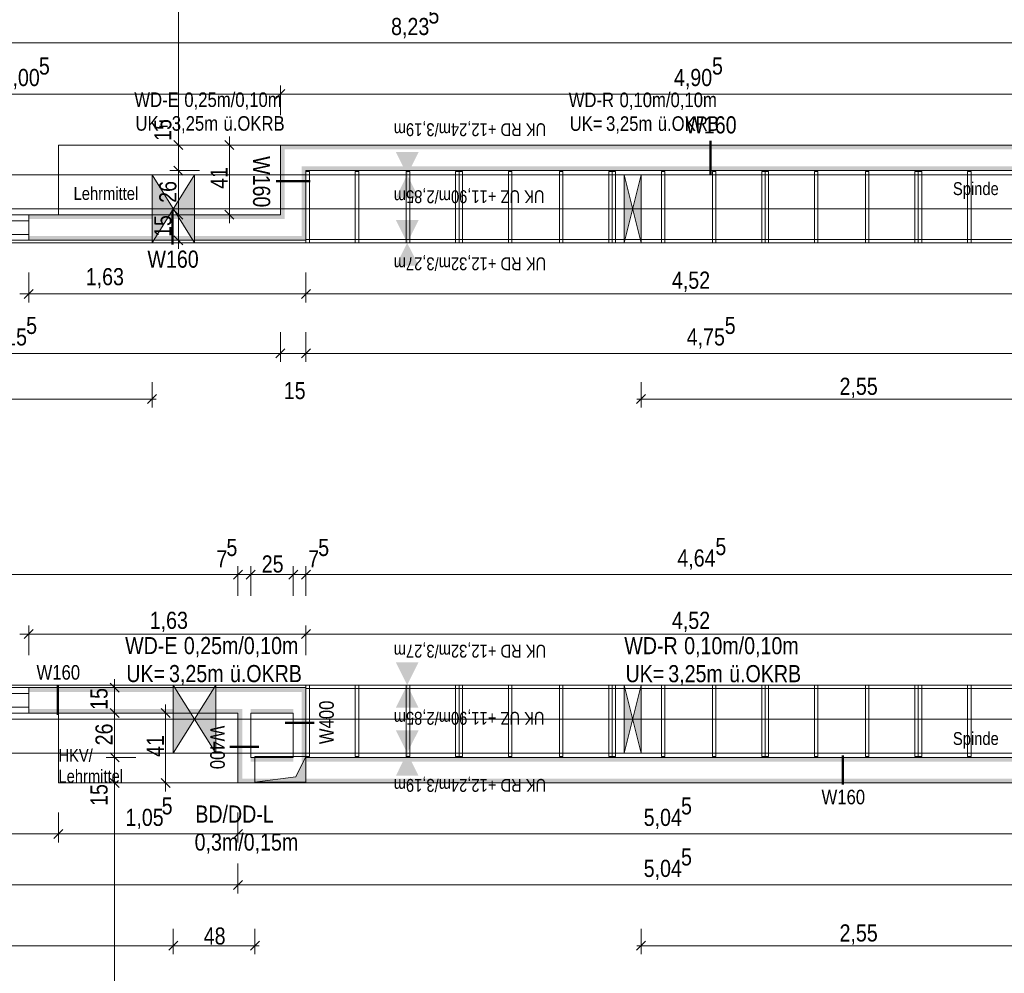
# Model space of a CAD drawing. Extents: x -620 to 300, y 62 to 1112.
# Tile 113 of 226: x -254 to -138, y 520 to 632. Entities that reach past the tile are written whole.
import ezdxf
from ezdxf.lldxf.tags import DXFTag

# ---------------------------------------------------------------- set-up
doc = ezdxf.new("R2010")
doc.units = 0
doc.layers.get('0').update_dxf_attribs({"lineweight": 13})
for name, color, linetype, lineweight, true_color in [('00 -Bauelemente -Gipskarton', 7, 'Continuous', 9, 0xff7fe6), ('30 -34 Innenwände- 11 Durchbruch', 4, 'Continuous', 9, 0x00ffff), ('30 -34 Innenwände- 2 nichttragend', 7, 'Continuous', 18, 0xff7fe6), ('30 -34 Innenwände- 4 Türen_Fenster', 9, 'Continuous', 15, 0x808080), ('30 -35 Decken- 1 Konstruktion-Träger- Stahlbeton', 7, 'Continuous', 13, 0x33aa00), ('30 -35 Decken- 11 Durchbruch', 5, 'Continuous', 15, 0x0000ff), ('60- 61 allgemeine Ausstattung- 1 Möbel', 9, 'Continuous', 9, 0x808080), ('70 -72 Beschriftung- 1 Beschriftung allgemein', 7, 'Continuous', 9, 0xff6633), ('70 -76 Bemaßung- 2 Allgemein', 9, 'Continuous', 5, 0x808080)]:
    doc.layers.add(name, color=color, linetype=linetype, lineweight=lineweight, true_color=true_color)
doc.layers.add('70 -71 Achsen- 1 Gebäudeachsen', color=7, linetype='STRICHPUNKT2-A06CPVSFL0', lineweight=18)
doc.layers.add('70 -75 Raumstempel- 3 Wandstempel', color=7, linetype='Continuous', lineweight=50)
doc.styles.get("Standard").update_dxf_attribs({"font": 'ARIALN.TTF'})
tags = doc.linetypes.add('grob-A06CPVSAL0', pattern=[14, 3, -8, 3]).pattern_tags.tags
tags[8:9] = [DXFTag(74, 4), DXFTag(75, 0), DXFTag(340, '0'), DXFTag(46, 0.0), DXFTag(50, 0.0), DXFTag(44, 0.0), DXFTag(45, 0.0)]
tags[6:7] = [DXFTag(74, 4), DXFTag(75, 0), DXFTag(340, '0'), DXFTag(46, 0.0), DXFTag(50, 0.0), DXFTag(44, 0.0), DXFTag(45, 0.0)]
tags[4:5] = [DXFTag(74, 4), DXFTag(75, 0), DXFTag(340, '0'), DXFTag(46, 0.0), DXFTag(50, 0.0), DXFTag(44, 0.0), DXFTag(45, 0.0)]
tags = doc.linetypes.add('STRICHPUNKT2-A06CPVSFL0', pattern=[12.7, 6.35, -3.175, 0, -3.175]).pattern_tags.tags
tags[10:11] = [DXFTag(74, 4), DXFTag(75, 0), DXFTag(340, '0'), DXFTag(46, 0.0), DXFTag(50, 0.0), DXFTag(44, 0.0), DXFTag(45, 0.0)]
tags[8:9] = [DXFTag(74, 4), DXFTag(75, 0), DXFTag(340, '0'), DXFTag(46, 0.0), DXFTag(50, 0.0), DXFTag(44, 0.0), DXFTag(45, 0.0)]
tags[6:7] = [DXFTag(74, 4), DXFTag(75, 0), DXFTag(340, '0'), DXFTag(46, 0.0), DXFTag(50, 0.0), DXFTag(44, 0.0), DXFTag(45, 0.0)]
tags[4:5] = [DXFTag(74, 4), DXFTag(75, 0), DXFTag(340, '0'), DXFTag(46, 0.0), DXFTag(50, 0.0), DXFTag(44, 0.0), DXFTag(45, 0.0)]

# ---------------------------------------------------------------- blocks, each defined once
blk = doc.blocks.new('Referenz-A06CPVSGL0')
at = {"layer": '00 -Bauelemente -Gipskarton', "color": 0, "linetype": 'Continuous', "lineweight": 0, "ltscale": 0.13}
for points in [[(-222.98, 616.95), (-222.98, 608.75), (-222.73, 616.7), (-222.73, 608.75)], [(-124.88, 616.95), (-222.98, 616.95), (-124.63, 616.7), (-222.73, 616.7)], [(-222.73, 616.7), (-222.73, 608.75), (-222.48, 616.45), (-222.48, 608.75)], [(-124.63, 616.7), (-222.73, 616.7), (-124.38, 616.45), (-222.48, 616.45)], [(-220.48, 614.45), (-220.48, 606.25), (-220.23, 614.2), (-220.23, 606)], [(-124.38, 614.45), (-220.48, 614.45), (-124.63, 614.2), (-220.23, 614.2)], [(-220.23, 614.2), (-220.23, 606), (-219.98, 613.95), (-219.98, 605.75)], [(-124.63, 614.2), (-220.23, 614.2), (-124.88, 613.95), (-219.98, 613.95)], [(-222.48, 608.5), (-222.48, 608.75), (-252.58, 608.5), (-252.58, 608.75)], [(-222.48, 608.25), (-222.48, 608.5), (-252.58, 608.25), (-252.58, 608.5)], [(-220.23, 606), (-220.48, 606.25), (-252.58, 606), (-252.58, 606.25)], [(-219.98, 605.75), (-220.23, 606), (-252.58, 605.75), (-252.58, 606)], [(-252.58, 552.9), (-220.23, 552.9), (-252.58, 553.15), (-219.98, 553.15)], [(-252.58, 552.65), (-220.48, 552.65), (-252.58, 552.9), (-220.23, 552.9)], [(-220.48, 552.65), (-220.48, 544.45), (-220.23, 552.9), (-220.23, 544.7)], [(-220.23, 552.9), (-220.23, 544.7), (-219.98, 553.15), (-219.98, 544.95)], [(-227.73, 550.4), (-227.48, 550.65), (-252.58, 550.4), (-252.58, 550.65)], [(-227.98, 550.15), (-227.73, 550.4), (-252.58, 550.15), (-252.58, 550.4)], [(-227.73, 542.2), (-227.73, 550.4), (-227.98, 541.95), (-227.98, 550.15)], [(-227.48, 542.45), (-227.48, 550.65), (-227.73, 542.2), (-227.73, 550.4)], [(-226.48, 550.4), (-221.48, 550.4), (-226.48, 550.65), (-221.48, 550.65)], [(-226.48, 550.15), (-221.48, 550.15), (-226.48, 550.4), (-221.48, 550.4)], [(-221.48, 544.7), (-221.48, 544.95), (-226.48, 544.7), (-226.48, 544.95)], [(-221.48, 544.45), (-221.48, 544.7), (-226.48, 544.45), (-226.48, 544.7)], [(-220.48, 544.45), (-126.58, 544.45), (-220.23, 544.7), (-126.83, 544.7)], [(-220.23, 544.7), (-126.83, 544.7), (-219.98, 544.95), (-127.08, 544.95)], [(-227.98, 541.95), (-127.08, 541.95), (-227.73, 542.2), (-126.83, 542.2)], [(-227.73, 542.2), (-126.83, 542.2), (-227.48, 542.45), (-126.58, 542.45)]]:
    blk.add_solid(points, dxfattribs=at)
at = {"layer": '30 -34 Innenwände- 11 Durchbruch', "color": 0, "linetype": 'Continuous', "ltscale": 0.13}
for p, q in [((-238.08, 613.45), (-233.08, 613.45)), ((-233.08, 613.45), (-238.08, 605.45)), ((-233.08, 605.45), (-238.08, 613.45)), ((-238.08, 605.45), (-238.08, 613.45)), ((-233.08, 605.45), (-233.08, 613.45)), ((-182.58, 613.45), (-180.58, 613.45)), ((-180.58, 613.45), (-182.58, 605.45)), ((-180.58, 605.45), (-182.58, 613.45)), ((-182.58, 605.45), (-182.58, 613.45)), ((-180.58, 605.45), (-180.58, 613.45)), ((-238.08, 605.45), (-233.08, 605.45)), ((-182.58, 605.45), (-180.58, 605.45)), ((-235.58, 553.45), (-230.58, 553.45)), ((-230.58, 553.45), (-235.58, 545.45)), ((-230.58, 545.45), (-235.58, 553.45)), ((-235.58, 545.45), (-235.58, 553.45)), ((-230.58, 545.45), (-230.58, 553.45)), ((-182.58, 553.45), (-180.58, 553.45)), ((-180.58, 553.45), (-182.58, 545.45)), ((-180.58, 545.45), (-182.58, 553.45)), ((-182.58, 545.45), (-182.58, 553.45)), ((-180.58, 545.45), (-180.58, 553.45)), ((-235.58, 545.45), (-230.58, 545.45)), ((-182.58, 545.45), (-180.58, 545.45))]:
    blk.add_line(p, q, dxfattribs=at)
for points in [[(-238.08, 605.45), (-238.08, 613.45), (-235.58, 609.45)], [(-233.08, 605.45), (-235.58, 609.45), (-233.08, 613.45)], [(-182.58, 605.45), (-182.58, 613.45), (-181.58, 609.45)], [(-180.58, 605.45), (-181.58, 609.45), (-180.58, 613.45)], [(-235.58, 545.45), (-235.58, 553.45), (-233.08, 549.45)], [(-230.58, 545.45), (-233.08, 549.45), (-230.58, 553.45)], [(-182.58, 545.45), (-182.58, 553.45), (-181.58, 549.45)], [(-180.58, 545.45), (-181.58, 549.45), (-180.58, 553.45)]]:
    blk.add_solid(points, dxfattribs=at)
at = {"layer": '30 -34 Innenwände- 2 nichttragend', "color": 0, "linetype": 'Continuous', "ltscale": 0.18}
for p, q in [((-222.98, 616.95), (-124.88, 616.95)), ((-222.98, 608.75), (-222.98, 616.95)), ((-219.98, 613.95), (-124.88, 613.95)), ((-219.98, 605.75), (-219.98, 613.95)), ((-252.58, 608.75), (-222.98, 608.75)), ((-252.58, 608.5), (-252.58, 608.75)), ((-252.58, 608.5), (-252.58, 608.75)), ((-252.58, 608.25), (-252.58, 608.5)), ((-252.58, 605.75), (-252.58, 608.5)), ((-252.58, 606.25), (-252.58, 608.25)), ((-252.58, 606), (-252.58, 606.25)), ((-252.58, 605.75), (-252.58, 606)), ((-252.58, 605.75), (-219.98, 605.75)), ((-219.98, 553.15), (-252.58, 553.15)), ((-252.58, 553.15), (-252.58, 550.4)), ((-252.58, 553.15), (-252.58, 552.9)), ((-252.58, 552.9), (-252.58, 552.65)), ((-252.58, 552.65), (-252.58, 550.65)), ((-219.98, 544.95), (-219.98, 553.15)), ((-252.58, 550.65), (-252.58, 550.4)), ((-252.58, 550.4), (-252.58, 550.15)), ((-252.58, 550.4), (-252.58, 550.15)), ((-227.98, 550.15), (-252.58, 550.15)), ((-227.98, 550.15), (-227.98, 541.95)), ((-221.48, 550.15), (-226.48, 550.15)), ((-226.48, 550.15), (-226.48, 544.95)), ((-221.48, 544.95), (-221.48, 550.15)), ((-221.48, 544.95), (-226.48, 544.95)), ((-127.08, 544.95), (-219.98, 544.95)), ((-127.08, 541.95), (-227.98, 541.95))]:
    blk.add_line(p, q, dxfattribs=at)
at = {"layer": '30 -34 Innenwände- 4 Türen_Fenster', "color": 0, "linetype": 'grob-A06CPVSAL0', "ltscale": 0.15}
for p, q in [((-286.58, 608.75), (-252.58, 608.75)), ((-286.58, 605.75), (-252.58, 605.75)), ((-252.58, 553.15), (-286.58, 553.15)), ((-252.58, 550.15), (-286.58, 550.15))]:
    blk.add_line(p, q, dxfattribs=at)
at = {"layer": '30 -34 Innenwände- 4 Türen_Fenster', "color": 0, "linetype": 'Continuous', "ltscale": 0.15}
for p, q in [((-267.18, 608.05), (-252.58, 608.05)), ((-252.58, 608.05), (-252.58, 606.45)), ((-252.58, 606.45), (-267.18, 606.45)), ((-267.18, 552.45), (-252.58, 552.45)), ((-252.58, 552.45), (-252.58, 550.85)), ((-252.58, 550.85), (-267.18, 550.85))]:
    blk.add_line(p, q, dxfattribs=at)
at = {"layer": '30 -35 Decken- 1 Konstruktion-Träger- Stahlbeton', "color": 0, "linetype": 'grob-A06CPVSAL0', "lineweight": -2, "ltscale": 0.13}
for p, q in [((-451.58, 613.45), (35.42, 613.45)), ((-451.58, 605.45), (35.42, 605.45)), ((35.42, 553.45), (-451.58, 553.45)), ((35.42, 545.45), (-451.58, 545.45))]:
    blk.add_line(p, q, dxfattribs=at)
at = {"layer": '30 -35 Decken- 11 Durchbruch', "color": 0, "linetype": 'Continuous', "ltscale": 0.15}
for p, q in [((-225.98, 542.05), (-225.98, 545.05)), ((-225.98, 545.05), (-219.98, 545.05)), ((-219.98, 545.05), (-221.18, 542.65)), ((-219.98, 542.05), (-219.98, 545.05)), ((-221.18, 542.65), (-225.98, 542.05)), ((-225.98, 542.05), (-219.98, 542.05))]:
    blk.add_line(p, q, dxfattribs=at)
blk.add_solid([(-219.98, 542.05), (-225.98, 542.05), (-219.98, 545.05), (-221.18, 542.65)], dxfattribs=at)
at = {"layer": '60- 61 allgemeine Ausstattung- 1 Möbel', "color": 0, "lineweight": 15}
for p, q in [((-249.08, 616.95), (-222.98, 616.95)), ((-249.08, 608.75), (-249.08, 616.95)), ((-222.98, 616.95), (-222.98, 608.75)), ((-222.98, 608.75), (-249.08, 608.75)), ((-249.08, 550.15), (-227.98, 550.15)), ((-249.08, 541.95), (-249.08, 550.15)), ((-227.98, 550.15), (-227.98, 541.95)), ((-227.98, 541.95), (-249.08, 541.95))]:
    blk.add_line(p, q, dxfattribs=at)
at = {"layer": '60- 61 allgemeine Ausstattung- 1 Möbel', "color": 0, "linetype": 'grob-A06CPVSAL0', "lineweight": 15, "ltscale": 0.15}
for p, q in [((-219.58, 613.85), (-219.98, 613.85)), ((-219.98, 613.85), (-219.98, 605.45)), ((-219.58, 605.45), (-219.58, 613.85)), ((-213.78, 613.85), (-214.18, 613.85)), ((-214.18, 613.85), (-214.18, 605.45)), ((-213.78, 605.45), (-213.78, 613.85)), ((-207.78, 613.85), (-208.18, 613.85)), ((-208.18, 613.85), (-208.18, 605.45)), ((-207.78, 605.45), (-207.78, 613.85)), ((-201.98, 613.85), (-202.38, 613.85)), ((-202.38, 613.85), (-202.38, 605.45)), ((-201.58, 613.85), (-201.98, 613.85)), ((-201.98, 613.85), (-201.98, 605.45)), ((-201.98, 605.45), (-201.98, 613.85)), ((-201.58, 605.45), (-201.58, 613.85)), ((-195.78, 613.85), (-196.18, 613.85)), ((-196.18, 613.85), (-196.18, 605.45)), ((-195.78, 605.45), (-195.78, 613.85)), ((-189.78, 613.85), (-190.18, 613.85)), ((-190.18, 613.85), (-190.18, 605.45)), ((-189.78, 605.45), (-189.78, 613.85)), ((-183.98, 613.85), (-184.38, 613.85)), ((-184.38, 613.85), (-184.38, 605.45)), ((-183.58, 613.85), (-183.98, 613.85)), ((-183.98, 613.85), (-183.98, 605.45)), ((-183.98, 605.45), (-183.98, 613.85)), ((-183.58, 605.45), (-183.58, 613.85)), ((-177.78, 613.85), (-178.18, 613.85)), ((-178.18, 613.85), (-178.18, 605.45)), ((-177.78, 605.45), (-177.78, 613.85)), ((-171.78, 613.85), (-172.18, 613.85)), ((-172.18, 613.85), (-172.18, 605.45)), ((-171.78, 605.45), (-171.78, 613.85)), ((-165.98, 613.85), (-166.38, 613.85)), ((-166.38, 613.85), (-166.38, 605.45)), ((-165.58, 613.85), (-165.98, 613.85)), ((-165.98, 613.85), (-165.98, 605.45)), ((-165.98, 605.45), (-165.98, 613.85)), ((-165.58, 605.45), (-165.58, 613.85)), ((-159.78, 613.85), (-160.18, 613.85)), ((-160.18, 613.85), (-160.18, 605.45)), ((-159.78, 605.45), (-159.78, 613.85)), ((-153.78, 613.85), (-154.18, 613.85)), ((-154.18, 613.85), (-154.18, 605.45)), ((-153.78, 605.45), (-153.78, 613.85)), ((-147.98, 613.85), (-148.38, 613.85)), ((-148.38, 613.85), (-148.38, 605.45)), ((-147.98, 605.45), (-147.98, 613.85)), ((-147.58, 613.85), (-147.98, 613.85)), ((-147.98, 613.85), (-147.98, 605.45)), ((-147.58, 605.45), (-147.58, 613.85)), ((-141.78, 613.85), (-142.18, 613.85)), ((-142.18, 613.85), (-142.18, 605.45)), ((-141.78, 605.45), (-141.78, 613.85)), ((-219.98, 605.85), (-219.98, 605.45)), ((-129.98, 605.85), (-219.98, 605.85)), ((-219.98, 605.45), (-219.58, 605.45)), ((-219.98, 605.45), (-129.98, 605.45)), ((-214.18, 605.45), (-213.78, 605.45)), ((-208.18, 605.45), (-207.78, 605.45)), ((-202.38, 605.45), (-201.98, 605.45)), ((-201.98, 605.45), (-201.58, 605.45)), ((-196.18, 605.45), (-195.78, 605.45)), ((-190.18, 605.45), (-189.78, 605.45)), ((-184.38, 605.45), (-183.98, 605.45)), ((-183.98, 605.45), (-183.58, 605.45)), ((-178.18, 605.45), (-177.78, 605.45)), ((-172.18, 605.45), (-171.78, 605.45)), ((-166.38, 605.45), (-165.98, 605.45)), ((-165.98, 605.45), (-165.58, 605.45)), ((-160.18, 605.45), (-159.78, 605.45)), ((-154.18, 605.45), (-153.78, 605.45)), ((-148.38, 605.45), (-147.98, 605.45)), ((-147.98, 605.45), (-147.58, 605.45)), ((-142.18, 605.45), (-141.78, 605.45)), ((-219.98, 545.05), (-219.98, 553.45)), ((-219.98, 553.45), (-219.58, 553.45)), ((-219.98, 553.05), (-219.98, 553.45)), ((-219.98, 553.45), (-129.98, 553.45)), ((-219.58, 553.45), (-219.58, 545.05)), ((-214.18, 545.05), (-214.18, 553.45)), ((-214.18, 553.45), (-213.78, 553.45)), ((-213.78, 553.45), (-213.78, 545.05)), ((-208.18, 545.05), (-208.18, 553.45)), ((-208.18, 553.45), (-207.78, 553.45)), ((-207.78, 553.45), (-207.78, 545.05)), ((-202.38, 545.05), (-202.38, 553.45)), ((-202.38, 553.45), (-201.98, 553.45)), ((-201.98, 545.05), (-201.98, 553.45)), ((-201.98, 553.45), (-201.58, 553.45)), ((-201.98, 553.45), (-201.98, 545.05)), ((-201.58, 553.45), (-201.58, 545.05)), ((-196.18, 545.05), (-196.18, 553.45)), ((-196.18, 553.45), (-195.78, 553.45)), ((-195.78, 553.45), (-195.78, 545.05)), ((-190.18, 545.05), (-190.18, 553.45)), ((-190.18, 553.45), (-189.78, 553.45)), ((-189.78, 553.45), (-189.78, 545.05)), ((-184.38, 545.05), (-184.38, 553.45)), ((-184.38, 553.45), (-183.98, 553.45)), ((-183.98, 545.05), (-183.98, 553.45)), ((-183.98, 553.45), (-183.58, 553.45)), ((-183.98, 553.45), (-183.98, 545.05)), ((-183.58, 553.45), (-183.58, 545.05)), ((-178.18, 545.05), (-178.18, 553.45)), ((-178.18, 553.45), (-177.78, 553.45)), ((-177.78, 553.45), (-177.78, 545.05)), ((-172.18, 545.05), (-172.18, 553.45)), ((-172.18, 553.45), (-171.78, 553.45)), ((-171.78, 553.45), (-171.78, 545.05)), ((-166.38, 545.05), (-166.38, 553.45)), ((-166.38, 553.45), (-165.98, 553.45)), ((-165.98, 545.05), (-165.98, 553.45)), ((-165.98, 553.45), (-165.58, 553.45)), ((-165.98, 553.45), (-165.98, 545.05)), ((-165.58, 553.45), (-165.58, 545.05)), ((-160.18, 545.05), (-160.18, 553.45)), ((-160.18, 553.45), (-159.78, 553.45)), ((-159.78, 553.45), (-159.78, 545.05)), ((-154.18, 545.05), (-154.18, 553.45)), ((-154.18, 553.45), (-153.78, 553.45)), ((-153.78, 553.45), (-153.78, 545.05)), ((-148.38, 545.05), (-148.38, 553.45)), ((-148.38, 553.45), (-147.98, 553.45)), ((-147.98, 553.45), (-147.98, 545.05)), ((-147.98, 545.05), (-147.98, 553.45)), ((-147.98, 553.45), (-147.58, 553.45)), ((-147.58, 553.45), (-147.58, 545.05)), ((-142.18, 545.05), (-142.18, 553.45)), ((-142.18, 553.45), (-141.78, 553.45)), ((-141.78, 553.45), (-141.78, 545.05)), ((-129.98, 553.05), (-219.98, 553.05)), ((-219.58, 545.05), (-219.98, 545.05)), ((-213.78, 545.05), (-214.18, 545.05)), ((-207.78, 545.05), (-208.18, 545.05)), ((-201.98, 545.05), (-202.38, 545.05)), ((-201.58, 545.05), (-201.98, 545.05)), ((-195.78, 545.05), (-196.18, 545.05)), ((-189.78, 545.05), (-190.18, 545.05)), ((-183.98, 545.05), (-184.38, 545.05)), ((-183.58, 545.05), (-183.98, 545.05)), ((-177.78, 545.05), (-178.18, 545.05)), ((-171.78, 545.05), (-172.18, 545.05)), ((-165.98, 545.05), (-166.38, 545.05)), ((-165.58, 545.05), (-165.98, 545.05)), ((-159.78, 545.05), (-160.18, 545.05)), ((-153.78, 545.05), (-154.18, 545.05)), ((-147.98, 545.05), (-148.38, 545.05)), ((-147.58, 545.05), (-147.98, 545.05)), ((-141.78, 545.05), (-142.18, 545.05))]:
    blk.add_line(p, q, dxfattribs=at)
at = {"layer": '70 -71 Achsen- 1 Gebäudeachsen', "color": 0, "linetype": 'STRICHPUNKT2-A06CPVSFL0', "ltscale": 0.18}
for p, q in [((-538.63, 609.45), (76.53, 609.45)), ((-538.63, 549.45), (76.53, 549.45))]:
    blk.add_line(p, q, dxfattribs=at)
at = {"layer": '70 -75 Raumstempel- 3 Wandstempel', "color": 0, "linetype": 'Continuous', "ltscale": 0.5}
for p, q in [((-172.43, 617.45), (-172.43, 613.45)), ((-223.48, 612.71), (-219.48, 612.71)), ((-235.68, 605.25), (-235.68, 609.25)), ((-249.15, 553.35), (-249.15, 549.95)), ((-219.03, 549), (-222.43, 549)), ((-228.93, 546.18), (-225.53, 546.18)), ((-156.86, 541.75), (-156.86, 545.15))]:
    blk.add_line(p, q, dxfattribs=at)
at = {"layer": '70 -76 Bemaßung- 2 Allgemein', "color": 0, "linetype": 'Continuous', "ltscale": 0.13}
for p, q in [((-234.98, 618.01), (-234.98, 769.39)), ((-288.52, 628.95), (-125.94, 628.95)), ((-282.02, 622.95), (-224.04, 622.95)), ((-221.98, 622.95), (-224.04, 622.95)), ((-223.98, 622.95), (-221.92, 622.95)), ((-222.98, 620.45), (-222.98, 623.95)), ((-222.98, 620.45), (-222.98, 623.95)), ((-221.92, 622.95), (-125.94, 622.95)), ((-234.98, 618.01), (-234.98, 619.07)), ((-234.98, 615.95), (-234.98, 618.01)), ((-234.98, 615.95), (-234.98, 618.01)), ((-228.98, 617.95), (-228.98, 615.89)), ((-232.48, 616.95), (-235.98, 616.95)), ((-232.48, 616.95), (-235.98, 616.95)), ((-234.98, 613.95), (-234.98, 616.95)), ((-226.48, 616.95), (-229.98, 616.95)), ((-234.98, 614.95), (-234.98, 612.89)), ((-234.98, 614.95), (-234.98, 612.89)), ((-228.98, 609.81), (-228.98, 615.89)), ((-232.48, 613.95), (-235.98, 613.95)), ((-232.48, 613.95), (-235.98, 613.95)), ((-234.98, 612.89), (-234.98, 611.83)), ((-234.98, 609.81), (-234.98, 612.89)), ((-234.98, 607.75), (-234.98, 609.81)), ((-234.98, 609.75), (-234.98, 607.69)), ((-228.98, 607.75), (-228.98, 609.81)), ((-232.48, 608.75), (-235.98, 608.75)), ((-232.48, 608.75), (-235.98, 608.75)), ((-226.48, 608.75), (-229.98, 608.75)), ((-234.98, 606.81), (-234.98, 607.69)), ((-234.98, 604.75), (-234.98, 606.81)), ((-232.48, 605.75), (-235.98, 605.75)), ((-252.58, 601.95), (-252.58, 598.45)), ((-252.58, 601.95), (-252.58, 598.45)), ((-219.98, 601.95), (-219.98, 598.45)), ((-219.98, 601.95), (-219.98, 598.45)), ((-251.58, 599.45), (-253.64, 599.45)), ((-253.58, 599.45), (-251.52, 599.45)), ((-221.04, 599.45), (-251.52, 599.45)), ((-218.98, 599.45), (-221.04, 599.45)), ((-220.98, 599.45), (-218.92, 599.45)), ((-130.64, 599.45), (-218.92, 599.45)), ((-222.98, 594.95), (-222.98, 591.45)), ((-222.98, 594.95), (-222.98, 591.45)), ((-219.98, 594.95), (-219.98, 591.45)), ((-219.98, 594.95), (-219.98, 591.45)), ((-224.04, 592.45), (-285.02, 592.45)), ((-224.04, 592.45), (-225.1, 592.45)), ((-221.98, 592.45), (-224.04, 592.45)), ((-221.98, 592.45), (-224.04, 592.45)), ((-219.98, 592.45), (-222.98, 592.45)), ((-220.98, 592.45), (-218.92, 592.45)), ((-220.98, 592.45), (-218.92, 592.45)), ((-218.92, 592.45), (-217.86, 592.45)), ((-125.94, 592.45), (-218.92, 592.45)), ((-238.08, 589.07), (-238.08, 586.07)), ((-180.58, 589.07), (-180.58, 586.07)), ((-239.14, 587.07), (-285.52, 587.07)), ((-237.58, 587.07), (-239.14, 587.07)), ((-237.55, 587.6), (-238.61, 586.54)), ((-181.11, 586.54), (-180.05, 587.6)), ((-181.08, 587.07), (-179.52, 587.07)), ((-130.64, 587.07), (-179.52, 587.07)), ((-227.98, 563.95), (-227.98, 567.45)), ((-227.98, 563.95), (-227.98, 567.45)), ((-226.48, 563.95), (-226.48, 567.45)), ((-226.48, 563.95), (-226.48, 567.45)), ((-221.48, 563.95), (-221.48, 567.45)), ((-221.48, 563.95), (-221.48, 567.45)), ((-219.98, 563.95), (-219.98, 567.45)), ((-219.98, 563.95), (-219.98, 567.45)), ((-229.04, 566.45), (-285.52, 566.45)), ((-229.04, 566.45), (-230.1, 566.45)), ((-226.98, 566.45), (-229.04, 566.45)), ((-226.98, 566.45), (-229.04, 566.45)), ((-226.48, 566.45), (-227.98, 566.45)), ((-227.48, 566.45), (-225.42, 566.45)), ((-227.48, 566.45), (-225.42, 566.45)), ((-225.42, 566.45), (-224.36, 566.45)), ((-222.54, 566.45), (-225.42, 566.45)), ((-222.54, 566.45), (-223.6, 566.45)), ((-220.48, 566.45), (-222.54, 566.45)), ((-220.48, 566.45), (-222.54, 566.45)), ((-219.98, 566.45), (-221.48, 566.45)), ((-220.98, 566.45), (-218.92, 566.45)), ((-220.98, 566.45), (-218.92, 566.45)), ((-218.92, 566.45), (-217.86, 566.45)), ((-128.14, 566.45), (-218.92, 566.45)), ((-252.58, 556.95), (-252.58, 560.45)), ((-252.58, 556.95), (-252.58, 560.45)), ((-219.98, 556.95), (-219.98, 560.45)), ((-219.98, 556.95), (-219.98, 560.45)), ((-251.58, 559.45), (-253.64, 559.45)), ((-253.58, 559.45), (-251.52, 559.45)), ((-221.04, 559.45), (-251.52, 559.45)), ((-218.98, 559.45), (-221.04, 559.45)), ((-220.98, 559.45), (-218.92, 559.45)), ((-130.64, 559.45), (-218.92, 559.45)), ((-242.48, 554.15), (-242.48, 552.09)), ((-239.98, 553.15), (-243.48, 553.15)), ((-242.48, 551.21), (-242.48, 552.09)), ((-242.48, 549.15), (-242.48, 551.21)), ((-242.48, 551.15), (-242.48, 549.09)), ((-236.48, 551.15), (-236.48, 549.09)), ((-239.98, 550.15), (-243.48, 550.15)), ((-239.98, 550.15), (-243.48, 550.15)), ((-233.98, 550.15), (-237.48, 550.15)), ((-242.48, 546.01), (-242.48, 549.09)), ((-236.48, 549.09), (-236.48, 543.01)), ((-242.48, 546.01), (-242.48, 547.07)), ((-242.48, 543.95), (-242.48, 546.01)), ((-242.48, 543.95), (-242.48, 546.01)), ((-239.98, 544.95), (-243.48, 544.95)), ((-239.98, 544.95), (-243.48, 544.95)), ((-242.48, 541.95), (-242.48, 544.95)), ((-236.48, 540.95), (-236.48, 543.01)), ((-239.98, 541.95), (-243.48, 541.95)), ((-239.98, 541.95), (-243.48, 541.95)), ((-242.48, 542.95), (-242.48, 540.89)), ((-242.48, 542.95), (-242.48, 540.89)), ((-233.98, 541.95), (-237.48, 541.95)), ((-242.48, 540.89), (-242.48, 539.83)), ((-242.48, 389.51), (-242.48, 540.89)), ((-249.08, 538.45), (-249.08, 534.95)), ((-249.08, 538.45), (-249.08, 534.95)), ((-227.98, 538.45), (-227.98, 534.95)), ((-227.98, 538.45), (-227.98, 534.95)), ((-250.14, 535.95), (-285.02, 535.95)), ((-248.08, 535.95), (-250.14, 535.95)), ((-250.08, 535.95), (-248.02, 535.95)), ((-229.04, 535.95), (-248.02, 535.95)), ((-226.98, 535.95), (-229.04, 535.95)), ((-228.98, 535.95), (-226.92, 535.95)), ((-128.14, 535.95), (-226.92, 535.95)), ((-227.98, 532.45), (-227.98, 528.95)), ((-227.98, 532.45), (-227.98, 528.95)), ((-229.04, 529.95), (-284.72, 529.95)), ((-226.98, 529.95), (-229.04, 529.95)), ((-228.98, 529.95), (-226.92, 529.95)), ((-128.14, 529.95), (-226.92, 529.95)), ((-235.58, 524.79), (-235.58, 521.79)), ((-235.58, 524.79), (-235.58, 521.79)), ((-225.98, 524.79), (-225.98, 521.79)), ((-180.58, 524.79), (-180.58, 521.79)), ((-235.05, 523.32), (-236.11, 522.26)), ((-236.11, 522.26), (-235.05, 523.32)), ((-225.45, 523.32), (-226.51, 522.26)), ((-181.11, 522.26), (-180.05, 523.32)), ((-236.64, 522.79), (-285.52, 522.79)), ((-235.08, 522.79), (-236.64, 522.79)), ((-236.08, 522.79), (-234.52, 522.79)), ((-227.04, 522.79), (-234.52, 522.79)), ((-225.48, 522.79), (-227.04, 522.79)), ((-181.08, 522.79), (-179.52, 522.79)), ((-130.64, 522.79), (-179.52, 522.79))]:
    blk.add_line(p, q, dxfattribs=at)
at = {"layer": '70 -76 Bemaßung- 2 Allgemein', "color": 0, "linetype": 'Continuous', "lineweight": 20, "ltscale": 0.2}
for p, q in [((-223.51, 622.42), (-222.45, 623.48)), ((-222.45, 623.48), (-223.51, 622.42)), ((-234.45, 616.42), (-235.51, 617.48)), ((-234.45, 616.42), (-235.51, 617.48)), ((-229.51, 617.48), (-228.45, 616.42)), ((-235.51, 614.48), (-234.45, 613.42)), ((-235.51, 614.48), (-234.45, 613.42)), ((-234.45, 608.22), (-235.51, 609.28)), ((-235.51, 609.28), (-234.45, 608.22)), ((-228.45, 608.22), (-229.51, 609.28)), ((-234.45, 605.22), (-235.51, 606.28)), ((-252.05, 599.98), (-253.11, 598.92)), ((-253.11, 598.92), (-252.05, 599.98)), ((-219.45, 599.98), (-220.51, 598.92)), ((-220.51, 598.92), (-219.45, 599.98)), ((-222.45, 592.98), (-223.51, 591.92)), ((-222.45, 592.98), (-223.51, 591.92)), ((-220.51, 591.92), (-219.45, 592.98)), ((-220.51, 591.92), (-219.45, 592.98)), ((-227.45, 566.98), (-228.51, 565.92)), ((-227.45, 566.98), (-228.51, 565.92)), ((-227.01, 565.92), (-225.95, 566.98)), ((-227.01, 565.92), (-225.95, 566.98)), ((-220.95, 566.98), (-222.01, 565.92)), ((-220.95, 566.98), (-222.01, 565.92)), ((-220.51, 565.92), (-219.45, 566.98)), ((-220.51, 565.92), (-219.45, 566.98)), ((-252.05, 559.98), (-253.11, 558.92)), ((-253.11, 558.92), (-252.05, 559.98)), ((-219.45, 559.98), (-220.51, 558.92)), ((-220.51, 558.92), (-219.45, 559.98)), ((-243.01, 553.68), (-241.95, 552.62)), ((-241.95, 549.62), (-243.01, 550.68)), ((-243.01, 550.68), (-241.95, 549.62)), ((-237.01, 550.68), (-235.95, 549.62)), ((-241.95, 544.42), (-243.01, 545.48)), ((-241.95, 544.42), (-243.01, 545.48)), ((-243.01, 542.48), (-241.95, 541.42)), ((-243.01, 542.48), (-241.95, 541.42)), ((-235.95, 541.42), (-237.01, 542.48)), ((-248.55, 536.48), (-249.61, 535.42)), ((-249.61, 535.42), (-248.55, 536.48)), ((-227.45, 536.48), (-228.51, 535.42)), ((-228.51, 535.42), (-227.45, 536.48)), ((-227.45, 530.48), (-228.51, 529.42)), ((-228.51, 529.42), (-227.45, 530.48))]:
    blk.add_line(p, q, dxfattribs=at)
at = {"layer": '70 -76 Bemaßung- 2 Allgemein', "color": 0, "lineweight": 0}
for points in [[(-209.41, 616.12), (-208.08, 613.45), (-206.74, 616.12)], [(-209.41, 610.78), (-208.08, 613.45), (-206.74, 610.78)], [(-209.41, 608.12), (-208.08, 605.45), (-206.74, 608.12)], [(-209.41, 602.78), (-208.08, 605.45), (-206.74, 602.78)], [(-209.41, 556.12), (-208.08, 553.45), (-206.74, 556.12)], [(-209.41, 550.78), (-208.08, 553.45), (-206.74, 550.78)], [(-209.41, 548.12), (-208.08, 545.45), (-206.74, 548.12)], [(-209.41, 542.78), (-208.08, 545.45), (-206.74, 542.78)]]:
    blk.add_solid(points, dxfattribs=at)
at = {"layer": '30 -34 Innenwände- 11 Durchbruch', "color": 0, "linetype": 'ByBlock', "ltscale": 0.13, "attachment_point": 1}
for s, insert, char_height in [('{\\fArial Narrow;WD-E}', (-240.16, 623.14), 1.7117), ('{\\fArial Narrow;0,25m/0,10m}', (-234.28, 623.14), 1.7117), ('{\\fArial Narrow;WD-R}', (-189.09, 623.12), 1.7117), ('{\\fArial Narrow;0,10m/0,10m}', (-183.11, 623.12), 1.7117), ('{\\fArial Narrow;UK=}', (-240.03, 620.35), 1.7117), ('{\\fArial Narrow;3,25m}', (-235.76, 620.35), 1.7117), ('{\\fArial Narrow;ü.OKRB}', (-229.68, 620.35), 1.7117), ('{\\fArial Narrow;UK=}', (-188.97, 620.33), 1.7117), ('{\\fArial Narrow;3,25m}', (-184.7, 620.33), 1.7117), ('{\\fArial Narrow;ü.OKRB}', (-178.62, 620.33), 1.7117), ('{\\fArial Narrow;0,25m/0,10m}', (-234.34, 559.1), 2.0138), ('{\\fArial Narrow;0,10m/0,10m}', (-175.51, 559.09), 2.0138), ('{\\fArial Narrow;WD-E}', (-241.24, 559.1), 2.0138), ('{\\fArial Narrow;WD-R}', (-182.55, 559.09), 2.0138), ('{\\fArial Narrow;UK=}', (-241.1, 555.81), 2.0138), ('{\\fArial Narrow;3,25m}', (-236.08, 555.81), 2.0138), ('{\\fArial Narrow;ü.OKRB}', (-228.92, 555.81), 2.0138), ('{\\fArial Narrow;UK=}', (-182.4, 555.8), 2.0138), ('{\\fArial Narrow;3,25m}', (-177.38, 555.8), 2.0138), ('{\\fArial Narrow;ü.OKRB}', (-170.22, 555.8), 2.0138)]:
    blk.add_mtext(s, dxfattribs=dict(at, insert=insert, char_height=char_height))
at = {"layer": '30 -35 Decken- 11 Durchbruch', "color": 0, "linetype": 'ByBlock', "ltscale": 0.15, "char_height": 2.0138, "attachment_point": 1}
for s, insert in [('{\\fArial Narrow;BD/DD-L}', (-232.99, 539.29)), ('{\\fArial Narrow;0,3m/0,15m}', (-233.07, 536))]:
    blk.add_mtext(s, dxfattribs=dict(at, insert=insert))
at = {"layer": '70 -72 Beschriftung- 1 Beschriftung allgemein', "color": 0, "linetype": 'Continuous', "ltscale": 0.13, "char_height": 1.5103, "attachment_point": 1}
for s, insert in [('{\\fArial Narrow;Spinde}', (-143.91, 612.58)), ('{\\fArial Narrow;Lehrmittel}', (-247.3, 612.01)), ('{\\fArial Narrow;Spinde}', (-143.91, 547.92)), ('{\\fArial Narrow;HKV/}', (-249.08, 545.94)), ('{\\fArial Narrow;Lehrmittel}', (-249.08, 543.49))]:
    blk.add_mtext(s, dxfattribs=dict(at, insert=insert))
at = {"layer": '70 -75 Raumstempel- 3 Wandstempel', "color": 0, "linetype": 'Continuous', "ltscale": 0.5, "attachment_point": 1}
for insert, char_height in [((-175.37, 620.33), 2.0138), ((-238.62, 604.54), 2.0138), ((-251.66, 555.8), 1.7117), ((-159.36, 541.14), 1.7117)]:
    blk.add_mtext('{\\fArial Narrow;W160}', dxfattribs=dict(at, insert=insert, char_height=char_height))
for s, insert, char_height, rotation in [('{\\fArial Narrow;W160}', (-224.19, 615.65), 2.0138, 270), ('{\\fArial Narrow;W400}', (-218.42, 546.5), 1.7117, 90), ('{\\fArial Narrow;W400}', (-229.53, 548.68), 1.7117, 270)]:
    blk.add_mtext(s, dxfattribs=dict(at, insert=insert, char_height=char_height, rotation=rotation))
at = {"layer": '70 -76 Bemaßung- 2 Allgemein', "color": 0, "linetype": 'Continuous', "ltscale": 0.13, "char_height": 2.0138, "attachment_point": 1}
for s, insert in [('{\\fArial Narrow;5}', (-205.58, 633.25)), ('{\\fArial Narrow;8,23}', (-209.97, 631.9)), ('{\\fArial Narrow;5}', (-251.38, 627.25)), ('{\\fArial Narrow;5}', (-172.24, 627.25)), ('{\\fArial Narrow;3,00}', (-255.77, 625.9)), ('{\\fArial Narrow;4,90}', (-176.71, 625.9)), ('{\\fArial Narrow;1,63}', (-245.87, 602.48)), ('{\\fArial Narrow;4,52}', (-176.95, 602.07)), ('{\\fArial Narrow;5}', (-252.88, 596.75)), ('{\\fArial Narrow;5}', (-170.74, 596.75)), ('{\\fArial Narrow;3,15}', (-257.27, 595.4)), ('{\\fArial Narrow;4,75}', (-175.21, 595.4)), ('{\\fArial Narrow;2,55}', (-157.24, 589.59)), ('{\\fArial Narrow;15}', (-222.59, 589.09)), ('{\\fArial Narrow;5}', (-229.33, 570.64)), ('{\\fArial Narrow;5}', (-218.54, 570.64)), ('{\\fArial Narrow;5}', (-171.84, 570.75)), ('{\\fArial Narrow;7}', (-230.51, 569.3)), ('{\\fArial Narrow;25}', (-225.18, 568.7)), ('{\\fArial Narrow;7}', (-219.72, 569.3)), ('{\\fArial Narrow;4,64}', (-176.31, 569.4)), ('{\\fArial Narrow;1,63}', (-238.35, 562.07)), ('{\\fArial Narrow;4,52}', (-176.95, 562.07)), ('{\\fArial Narrow;5}', (-236.95, 540.25)), ('{\\fArial Narrow;5}', (-175.88, 540.25)), ('{\\fArial Narrow;1,05}', (-241.2, 538.9)), ('{\\fArial Narrow;5,04}', (-180.27, 538.9)), ('{\\fArial Narrow;5}', (-175.88, 534.25)), ('{\\fArial Narrow;5,04}', (-180.27, 532.9)), ('{\\fArial Narrow;48}', (-232, 524.95)), ('{\\fArial Narrow;2,55}', (-157.24, 525.31))]:
    blk.add_mtext(s, dxfattribs=dict(at, insert=insert))
at = {"layer": '70 -76 Bemaßung- 2 Allgemein', "color": 0, "linetype": 'Continuous', "ltscale": 0.13, "attachment_point": 1}
for s, insert, char_height, rotation in [('{\\fArial Narrow;15}', (-237.82, 617.44), 2.0138, 90), ('{\\fArial Narrow;UK RD +12,24m/3,19m}', (-191.73, 618), 1.5103, 180), ('{\\fArial Narrow;41}', (-231.2, 611.8), 2.0138, 90), ('{\\fArial Narrow;26}', (-237.23, 610.16), 2.0138, 90), ('{\\fArial Narrow;UK UZ +11,90m/2,85m}', (-191.92, 610.12), 1.5103, 180), ('{\\fArial Narrow;15}', (-237.82, 606.14), 2.0138, 90), ('{\\fArial Narrow;UK RD +12,32m/3,27m}', (-191.73, 602.23), 1.5103, 180), ('{\\fArial Narrow;UK RD +12,32m/3,27m}', (-191.73, 556.68), 1.5103, 180), ('{\\fArial Narrow;15}', (-245.32, 550.54), 2.0138, 90), ('{\\fArial Narrow;UK UZ +11,90m/2,85m}', (-191.92, 548.79), 1.5103, 180), ('{\\fArial Narrow;26}', (-244.73, 546.36), 2.0138, 90), ('{\\fArial Narrow;41}', (-238.7, 545), 2.0138, 90), ('{\\fArial Narrow;15}', (-245.32, 539.24), 2.0138, 90), ('{\\fArial Narrow;UK RD +12,24m/3,19m}', (-191.73, 540.9), 1.5103, 180)]:
    blk.add_mtext(s, dxfattribs=dict(at, insert=insert, char_height=char_height, rotation=rotation))

msp = doc.modelspace()

# ---------------------------------------------------------------- block references
at = {"color": 8, "lineweight": 13, "ltscale": 0.13, "true_color": 0x808080}
msp.add_blockref('Referenz-A06CPVSGL0', (0, 0), dxfattribs=at)

doc.saveas('drawing.dxf')
